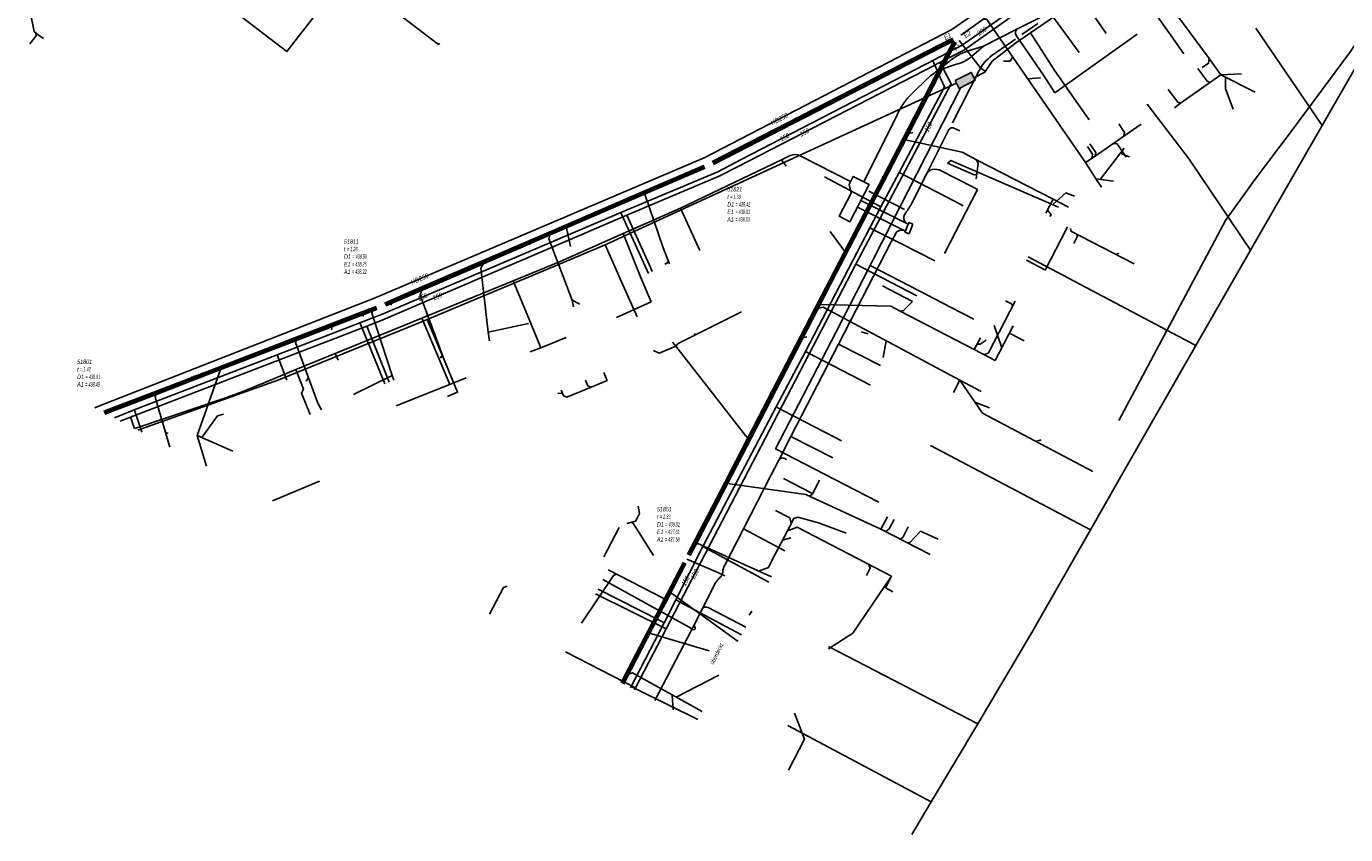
# Model space of a CAD drawing. Header units: metres. Extents: x 2695563 to 2696938, y 1260544 to 1262032.
# Tile 64 of 256: x 2696065 to 2696216, y 1260647 to 1260739. Entities that reach past the tile are written whole.
import ezdxf

# ---------------------------------------------------------------- set-up
doc = ezdxf.new("R2010")
doc.units = ezdxf.units.M
doc.linetypes.add('AUSGEZOGEN', pattern=[0])
for name, color, linetype in [('AW_LK_ Haltung Text', 7, 'AUSGEZOGEN'), ('AW_LK_Ein-Auslauftext', 24, 'AUSGEZOGEN'), ('AW_LK_Haltung', 24, 'AUSGEZOGEN'), ('AW_LK_Normschacht Text', 24, 'AUSGEZOGEN'), ('EW_LK_Bauwerk_FL_Linie_Punkt', 1, 'AUSGEZOGEN'), ('EW_LK_Trasseabs', 1, 'AUSGEZOGEN'), ('EW_LK_Trasserand', 1, 'AUSGEZOGEN'), ('FM_LK_SW_BAUWERK', 94, 'AUSGEZOGEN'), ('FM_LK_SW_TRASSEKANTE', 94, 'AUSGEZOGEN'), ('GA_LK_Leitung', 32, 'AUSGEZOGEN'), ('GA_LK_Leitung_Text', 32, 'AUSGEZOGEN'), ('TV_LK_LEITUNG', 92, 'AUSGEZOGEN'), ('WA_LK_Leitung', 171, 'AUSGEZOGEN'), ('WA_LK_Leitung_Text', 171, 'AUSGEZOGEN')]:
    doc.layers.add(name, color=color, linetype=linetype)
doc.styles.add('ARIAL', font='arial.ttf')
pattern_1 = [(0, (2708005, 1273150), (6075, 6075), [6075, -6075]), (90, (2708005, 1273150), (-6075, 6075), [6075, -6075])]

# ---------------------------------------------------------------- blocks, each defined once
blk = doc.blocks.new('COMPLEXOBJECT_1622')
at = {"layer": 'EW_LK_Trasserand', "color": 1, "linetype": 'AUSGEZOGEN', "transparency": 33554687}
for points in [[(6172.27, 10736.16), (6173.66, 10737.34), (6172.04, 10736.83)], [(6170.1, 10735.88), (6168.41, 10734.55), (6170.78, 10735.34)]]:
    blk.add_lwpolyline(points, dxfattribs=at)
for centre, radius, start, end in [((6173.34, 10731.75), 5.24, 104.2859, 128.1347), ((6169.49, 10739.43), 4.3, 287.5685, 310.3109)]:
    blk.add_arc(centre, radius, start, end, dxfattribs=at)
blk = doc.blocks.new('COMPLEXOBJECT_2062')
at = {"layer": 'EW_LK_Trasseabs', "color": 1, "linetype": 'AUSGEZOGEN', "transparency": 33554687}
for p, q in [((6144.07, 10678.02), (6146.23, 10682.17)), ((6141.53, 10673.07), (6143.04, 10676.01))]:
    blk.add_line(p, q, dxfattribs=at)
for centre, radius, start, end in [((6143, 10677.28), 0.855, 307.9514, 358.8487), ((6145.44, 10677.22), 1.58, 149.5805, 178.628), ((6144.65, 10675.18), 1.81, 128.2633, 152.7173)]:
    blk.add_arc(centre, radius, start, end, dxfattribs=at)
blk = doc.blocks.new('COMPLEXOBJECT_2065')
at = {"layer": 'EW_LK_Trasseabs', "color": 1, "linetype": 'AUSGEZOGEN', "transparency": 33554687}
for centre, radius, start, end in [((6152.63, 10726.58), 14.7, 324.9719, 330.4073), ((6165.3, 10717.7), 0.765, 145.2027, 227.6659)]:
    blk.add_arc(centre, radius, start, end, dxfattribs=at)
blk = doc.blocks.new('COMPLEXOBJECT_2066')
at = {"layer": 'EW_LK_Trasseabs', "color": 1, "linetype": 'AUSGEZOGEN', "transparency": 33554687}
for p, q in [((6165.48, 10731.93), (6167.34, 10733.73)), ((6159.97, 10721.82), (6163.78, 10729.5))]:
    blk.add_line(p, q, dxfattribs=at)
for centre, radius, start, end in [((6176.8, 10722.54), 14.65, 124.9595, 130.2141), ((6170.61, 10726.53), 7.45, 133.5351, 156.4903)]:
    blk.add_arc(centre, radius, start, end, dxfattribs=at)
blk = doc.blocks.new('COMPLEXOBJECT_2067')
at = {"layer": 'EW_LK_Trasseabs', "color": 1, "linetype": 'AUSGEZOGEN', "transparency": 33554687}
blk.add_line((6180.59, 10733.92), (6177.4, 10738.5), dxfattribs=at)
blk.add_arc((6177.88, 10738.84), 0.588, 134.3891, 214.8805, dxfattribs=at)
blk = doc.blocks.new('COMPLEXOBJECT_2087')
at = {"layer": 'EW_LK_Trasseabs', "color": 1, "linetype": 'AUSGEZOGEN', "transparency": 33554687}
blk.add_line((6163.1, 10714.99), (6163.61, 10715.92), dxfattribs=at)
blk.add_arc((6164.31, 10715.52), 0.808, 68.4745, 150.4476, dxfattribs=at)
blk = doc.blocks.new('COMPLEXOBJECT_2088')
at = {"layer": 'EW_LK_Trasseabs', "color": 1, "linetype": 'AUSGEZOGEN', "transparency": 33554687}
blk.add_line((6152.7, 10724.79), (6158.46, 10721.86), dxfattribs=at)
blk.add_arc((6152.1, 10723.72), 1.23, 60.5669, 115.8124, dxfattribs=at)
blk = doc.blocks.new('COMPLEXOBJECT_2089')
at = {"layer": 'EW_LK_Trasseabs', "color": 1, "linetype": 'AUSGEZOGEN', "transparency": 33554687}
blk.add_line((6172.45, 10721.23), (6168.82, 10723.1), dxfattribs=at)
blk.add_arc((6168.12, 10721.74), 1.53, 62.673, 103.4755, dxfattribs=at)
blk = doc.blocks.new('COMPLEXOBJECT_2090')
at = {"layer": 'EW_LK_Trasseabs', "color": 1, "linetype": 'AUSGEZOGEN', "transparency": 33554687}
for centre, radius, start, end in [((6140.52, 10670.82), 0.182, 198.7726, 38.933), ((6141.13, 10671.18), 0.525, 169.0895, 207.5458)]:
    blk.add_arc(centre, radius, start, end, dxfattribs=at)
blk = doc.blocks.new('COMPLEXOBJECT_2105')
at = {"layer": 'EW_LK_Trasseabs', "color": 1, "linetype": 'AUSGEZOGEN', "transparency": 33554687}
for p, q in [((6174.58, 10736.25), (6177.3, 10738.14)), ((6170.1, 10728.59), (6173.07, 10734.42))]:
    blk.add_line(p, q, dxfattribs=at)
blk.add_arc((6177.93, 10731.95), 5.45, 127.9113, 152.9921, dxfattribs=at)
blk = doc.blocks.new('COMPLEXOBJECT_2463')
at = {"layer": 'EW_LK_Trasseabs', "color": 1, "linetype": 'AUSGEZOGEN', "transparency": 33554687}
for p, q in [((6091.17, 10698.76), (6095.06, 10700.37)), ((6076.68, 10693.63), (6087.06, 10697.15))]:
    blk.add_line(p, q, dxfattribs=at)
blk.add_arc((6061.5, 10768.41), 75.7, 289.728, 293.0762, dxfattribs=at)

msp = doc.modelspace()

# ---------------------------------------------------------------- hatches: boundary and pattern name
at = {"layer": 'EW_LK_Bauwerk_FL_Linie_Punkt', "lineweight": 18, "transparency": 33554687}
h = msp.add_hatch(dxfattribs=at)
h.set_pattern_fill('MUSTER', color=1, scale=4050, style=0, pattern_type=2)
h.set_pattern_definition([(0, (2703955, 1269100), (4050, 4050), [4050, -4050]), (90, (2703955, 1269100), (-4050, 4050), [4050, -4050])])
h.paths.add_polyline_path([(2696161.54, 1260721.32), (2696159.74, 1260722.26), (2696159.25, 1260721.33), (2696159.5, 1260720.33), (2696158.13, 1260717.71), (2696159.33, 1260717.08)], flags=0)
h = msp.add_hatch(dxfattribs=at)
h.set_pattern_fill('MUSTER', color=1, scale=2025, style=0, pattern_type=2)
h.set_pattern_definition([(0, (2699905, 1265050), (2025, 2025), [2025, -2025]), (90, (2699905, 1265050), (-2025, 2025), [2025, -2025])])
h.paths.add_polyline_path([(2696166.55, 1260716.8), (2696166.08, 1260716.99), (2696165.64, 1260715.9), (2696166.11, 1260715.71)], flags=0)
at = {"layer": 'EW_LK_Trasserand', "lineweight": 18, "transparency": 33554687}
h = msp.add_hatch(dxfattribs=at)
h.set_pattern_fill('MUSTER', color=1, scale=6075, style=0, pattern_type=2)
h.set_pattern_definition(pattern_1)
h.paths.add_polyline_path([(2696173.01, 1260736.65), (2696172.95, 1260736.63), (2696172.88, 1260736.61), (2696172.81, 1260736.59), (2696172.74, 1260736.57), (2696172.68, 1260736.55), (2696172.61, 1260736.52), (2696172.54, 1260736.5), (2696172.48, 1260736.48), (2696172.41, 1260736.45), (2696172.35, 1260736.43), (2696172.28, 1260736.4), (2696172.22, 1260736.37), (2696172.15, 1260736.34), (2696172.09, 1260736.31), (2696172.02, 1260736.28), (2696171.96, 1260736.25), (2696171.9, 1260736.22), (2696171.84, 1260736.19), (2696171.77, 1260736.15), (2696171.71, 1260736.12), (2696171.65, 1260736.08), (2696171.59, 1260736.05), (2696171.53, 1260736.01), (2696171.47, 1260735.97), (2696171.41, 1260735.94), (2696171.35, 1260735.9), (2696171.3, 1260735.86), (2696171.24, 1260735.82), (2696171.18, 1260735.77), (2696171.13, 1260735.73), (2696171.07, 1260735.69), (2696169.38, 1260734.36), (2696171.75, 1260735.15), (2696171.81, 1260735.16), (2696171.86, 1260735.18), (2696171.91, 1260735.2), (2696171.96, 1260735.22), (2696172.01, 1260735.24), (2696172.07, 1260735.26), (2696172.12, 1260735.28), (2696172.17, 1260735.3), (2696172.22, 1260735.32), (2696172.27, 1260735.35), (2696172.32, 1260735.37), (2696172.37, 1260735.39), (2696172.42, 1260735.42), (2696172.46, 1260735.44), (2696172.51, 1260735.47), (2696172.56, 1260735.5), (2696172.61, 1260735.52), (2696172.66, 1260735.55), (2696172.7, 1260735.58), (2696172.75, 1260735.61), (2696172.8, 1260735.64), (2696172.84, 1260735.67), (2696172.89, 1260735.7), (2696172.93, 1260735.73), (2696172.98, 1260735.76), (2696173.02, 1260735.8), (2696173.07, 1260735.83), (2696173.11, 1260735.86), (2696173.15, 1260735.9), (2696173.2, 1260735.93), (2696173.24, 1260735.97), (2696174.63, 1260737.15)], flags=0)
h = msp.add_hatch(dxfattribs=at)
h.set_pattern_fill('MUSTER', color=1, scale=6075, style=0, pattern_type=2)
h.set_pattern_definition(pattern_1)
h.paths.add_polyline_path([(2696160.6, 1260719.52), (2696160.21, 1260718.76), (2696165.69, 1260716.02), (2696166.01, 1260716.82)], flags=0)
at = {"layer": 'FM_LK_SW_BAUWERK', "transparency": 33554687}
msp.add_hatch(color=7, dxfattribs=at).paths.add_polyline_path([(2696171.38, 1260733.21), (2696171.83, 1260732.32), (2696173.66, 1260733.25), (2696173.21, 1260734.14)])

# ---------------------------------------------------------------- linework, layer by layer
at = {"layer": 'AW_LK_Haltung', "linetype": 'AUSGEZOGEN', "transparency": 33554687}
for p, q in [((2696143.62, 1260723.95), (2696171.09, 1260738.06)), ((2696143.63, 1260723.93), (2696171.1, 1260738.04)), ((2696143.64, 1260723.91), (2696171.1, 1260738.03)), ((2696143.76, 1260723.68), (2696171.22, 1260737.79)), ((2696143.77, 1260723.66), (2696171.23, 1260737.78)), ((2696143.78, 1260723.64), (2696171.24, 1260737.76)), ((2696171.18, 1260737.72), (2696170.48, 1260736.38)), ((2696171.2, 1260737.71), (2696170.5, 1260736.37)), ((2696171.21, 1260737.7), (2696170.51, 1260736.36)), ((2696171.45, 1260737.58), (2696170.75, 1260736.24)), ((2696171.46, 1260737.57), (2696170.76, 1260736.23)), ((2696171.48, 1260737.56), (2696170.78, 1260736.22)), ((2696170.48, 1260736.38), (2696166.01, 1260727.75)), ((2696170.5, 1260736.37), (2696166.03, 1260727.74)), ((2696170.51, 1260736.36), (2696166.04, 1260727.73)), ((2696170.75, 1260736.24), (2696166.27, 1260727.61)), ((2696170.76, 1260736.23), (2696166.29, 1260727.6)), ((2696170.78, 1260736.22), (2696166.31, 1260727.59)), ((2696166.01, 1260727.75), (2696157, 1260710.37)), ((2696166.03, 1260727.74), (2696157.02, 1260710.36)), ((2696166.04, 1260727.73), (2696157.04, 1260710.35)), ((2696166.27, 1260727.61), (2696157.27, 1260710.23)), ((2696166.29, 1260727.6), (2696157.29, 1260710.22)), ((2696166.31, 1260727.59), (2696157.3, 1260710.21)), ((2696136.01, 1260720.64), (2696142.67, 1260723.5)), ((2696136.02, 1260720.62), (2696142.67, 1260723.49)), ((2696136.03, 1260720.6), (2696142.68, 1260723.47)), ((2696136.13, 1260720.37), (2696142.78, 1260723.23)), ((2696136.14, 1260720.35), (2696142.79, 1260723.21)), ((2696136.15, 1260720.33), (2696142.8, 1260723.19)), ((2696125.51, 1260716.12), (2696136.01, 1260720.64)), ((2696125.52, 1260716.1), (2696136.02, 1260720.62)), ((2696125.53, 1260716.08), (2696136.03, 1260720.6)), ((2696125.63, 1260715.84), (2696136.13, 1260720.37)), ((2696125.64, 1260715.82), (2696136.14, 1260720.35)), ((2696125.65, 1260715.8), (2696136.15, 1260720.33)), ((2696115.84, 1260711.95), (2696125.51, 1260716.12)), ((2696115.85, 1260711.93), (2696125.52, 1260716.1)), ((2696115.86, 1260711.91), (2696125.53, 1260716.08)), ((2696115.96, 1260711.68), (2696125.63, 1260715.84)), ((2696115.97, 1260711.66), (2696125.64, 1260715.82)), ((2696115.98, 1260711.64), (2696125.65, 1260715.8)), ((2696110.45, 1260709.63), (2696115.84, 1260711.95)), ((2696110.46, 1260709.61), (2696115.85, 1260711.93)), ((2696110.47, 1260709.59), (2696115.86, 1260711.91)), ((2696110.57, 1260709.35), (2696115.96, 1260711.68)), ((2696110.58, 1260709.33), (2696115.97, 1260711.66)), ((2696110.59, 1260709.32), (2696115.98, 1260711.64)), ((2696106.19, 1260707.79), (2696110.45, 1260709.63)), ((2696106.2, 1260707.78), (2696110.46, 1260709.61)), ((2696106.21, 1260707.76), (2696110.47, 1260709.59)), ((2696157, 1260710.37), (2696155.34, 1260707.16)), ((2696157.02, 1260710.36), (2696155.36, 1260707.15)), ((2696157.04, 1260710.35), (2696155.38, 1260707.14)), ((2696157.27, 1260710.23), (2696155.61, 1260707.02)), ((2696157.29, 1260710.22), (2696155.63, 1260707.01)), ((2696157.3, 1260710.21), (2696155.64, 1260707)), ((2696106.31, 1260707.52), (2696110.57, 1260709.35)), ((2696106.32, 1260707.5), (2696110.58, 1260709.33)), ((2696106.33, 1260707.48), (2696110.59, 1260709.32)), ((2696096.18, 1260703.92), (2696104.18, 1260707)), ((2696096.19, 1260703.9), (2696104.19, 1260706.98)), ((2696096.2, 1260703.88), (2696104.19, 1260706.96)), ((2696096.29, 1260703.64), (2696104.29, 1260706.72)), ((2696096.3, 1260703.62), (2696104.29, 1260706.7)), ((2696096.31, 1260703.6), (2696104.3, 1260706.68)), ((2696104.18, 1260707), (2696105.21, 1260707.39)), ((2696104.19, 1260706.98), (2696105.22, 1260707.38)), ((2696104.19, 1260706.96), (2696105.23, 1260707.36)), ((2696104.29, 1260706.72), (2696105.32, 1260707.11)), ((2696104.29, 1260706.7), (2696105.33, 1260707.1)), ((2696104.3, 1260706.68), (2696105.34, 1260707.08)), ((2696155.34, 1260707.16), (2696148.87, 1260694.66)), ((2696155.36, 1260707.15), (2696148.88, 1260694.65)), ((2696155.38, 1260707.14), (2696148.9, 1260694.64)), ((2696155.61, 1260707.02), (2696149.13, 1260694.52)), ((2696155.63, 1260707.01), (2696149.15, 1260694.51)), ((2696155.64, 1260707), (2696149.17, 1260694.5)), ((2696085.74, 1260699.89), (2696096.18, 1260703.92)), ((2696085.75, 1260699.87), (2696096.19, 1260703.9)), ((2696085.75, 1260699.86), (2696096.2, 1260703.88)), ((2696085.85, 1260699.61), (2696096.29, 1260703.64)), ((2696085.85, 1260699.59), (2696096.3, 1260703.62)), ((2696085.86, 1260699.58), (2696096.31, 1260703.6)), ((2696079.99, 1260697.68), (2696085.74, 1260699.89)), ((2696079.99, 1260697.66), (2696085.75, 1260699.87)), ((2696080, 1260697.64), (2696085.75, 1260699.86)), ((2696080.09, 1260697.4), (2696085.85, 1260699.61)), ((2696080.1, 1260697.38), (2696085.85, 1260699.59)), ((2696080.11, 1260697.36), (2696085.86, 1260699.58)), ((2696074.09, 1260695.42), (2696079.99, 1260697.68)), ((2696074.1, 1260695.4), (2696079.99, 1260697.66)), ((2696074.11, 1260695.38), (2696080, 1260697.64)), ((2696074.2, 1260695.14), (2696080.09, 1260697.4)), ((2696074.21, 1260695.12), (2696080.1, 1260697.38)), ((2696074.21, 1260695.1), (2696080.11, 1260697.36)), ((2696148.87, 1260694.66), (2696145.05, 1260687.29)), ((2696148.88, 1260694.65), (2696145.06, 1260687.28)), ((2696148.9, 1260694.64), (2696145.08, 1260687.27)), ((2696149.13, 1260694.52), (2696145.31, 1260687.15)), ((2696149.15, 1260694.51), (2696145.33, 1260687.14)), ((2696149.17, 1260694.5), (2696145.35, 1260687.13)), ((2696145.05, 1260687.29), (2696141.66, 1260680.76)), ((2696145.06, 1260687.28), (2696141.68, 1260680.75)), ((2696145.08, 1260687.27), (2696141.7, 1260680.74)), ((2696145.31, 1260687.15), (2696141.93, 1260680.62)), ((2696145.33, 1260687.14), (2696141.95, 1260680.61)), ((2696145.35, 1260687.13), (2696141.97, 1260680.6)), ((2696141.66, 1260680.76), (2696140.8, 1260679.08)), ((2696141.68, 1260680.75), (2696140.82, 1260679.07)), ((2696141.7, 1260680.74), (2696140.83, 1260679.06)), ((2696141.93, 1260680.62), (2696141.07, 1260678.94)), ((2696141.95, 1260680.61), (2696141.08, 1260678.93)), ((2696141.97, 1260680.6), (2696141.1, 1260678.93)), ((2696140.32, 1260678.19), (2696137.95, 1260673.59)), ((2696140.33, 1260678.18), (2696137.97, 1260673.58)), ((2696140.35, 1260678.17), (2696137.99, 1260673.57)), ((2696140.58, 1260678.05), (2696138.22, 1260673.45)), ((2696140.6, 1260678.04), (2696138.24, 1260673.44)), ((2696140.62, 1260678.03), (2696138.26, 1260673.43)), ((2696137.95, 1260673.59), (2696137.73, 1260673.15)), ((2696137.97, 1260673.58), (2696137.74, 1260673.14)), ((2696137.99, 1260673.57), (2696137.76, 1260673.13)), ((2696138.22, 1260673.45), (2696137.99, 1260673.01)), ((2696138.24, 1260673.44), (2696138.01, 1260673)), ((2696138.26, 1260673.43), (2696138.03, 1260672.99)), ((2696137.73, 1260673.15), (2696133.45, 1260664.88)), ((2696137.74, 1260673.14), (2696133.47, 1260664.87)), ((2696137.76, 1260673.13), (2696133.49, 1260664.86)), ((2696137.99, 1260673.01), (2696133.72, 1260664.74)), ((2696138.01, 1260673), (2696133.73, 1260664.74)), ((2696138.03, 1260672.99), (2696133.75, 1260664.73)), ((2696133.45, 1260664.88), (2696133.2, 1260664.4)), ((2696133.47, 1260664.87), (2696133.22, 1260664.4)), ((2696133.49, 1260664.86), (2696133.24, 1260664.39)), ((2696133.72, 1260664.74), (2696133.47, 1260664.27)), ((2696133.73, 1260664.74), (2696133.49, 1260664.26)), ((2696133.75, 1260664.73), (2696133.5, 1260664.25))]:
    msp.add_line(p, q, dxfattribs=at)
at = {"layer": 'AW_LK_Haltung', "color": 255, "transparency": 33554687}
for p, q in [((2696143.7, 1260723.8), (2696171.16, 1260737.91)), ((2696171.33, 1260737.64), (2696170.63, 1260736.3)), ((2696170.63, 1260736.3), (2696166.16, 1260727.67)), ((2696166.16, 1260727.67), (2696157.15, 1260710.29)), ((2696136.08, 1260720.49), (2696142.73, 1260723.35)), ((2696125.58, 1260715.96), (2696136.08, 1260720.49)), ((2696115.91, 1260711.79), (2696125.58, 1260715.96)), ((2696110.52, 1260709.47), (2696115.91, 1260711.79)), ((2696157.15, 1260710.29), (2696155.49, 1260707.08)), ((2696106.26, 1260707.64), (2696110.52, 1260709.47)), ((2696096.25, 1260703.76), (2696104.24, 1260706.84)), ((2696104.24, 1260706.84), (2696105.28, 1260707.24)), ((2696155.49, 1260707.08), (2696149.02, 1260694.58)), ((2696085.8, 1260699.73), (2696096.25, 1260703.76)), ((2696080.05, 1260697.52), (2696085.8, 1260699.73)), ((2696074.15, 1260695.26), (2696080.05, 1260697.52)), ((2696149.02, 1260694.58), (2696145.2, 1260687.21)), ((2696145.2, 1260687.21), (2696141.81, 1260680.68)), ((2696141.81, 1260680.68), (2696140.95, 1260679)), ((2696140.47, 1260678.11), (2696138.1, 1260673.51)), ((2696138.1, 1260673.51), (2696137.88, 1260673.07)), ((2696137.88, 1260673.07), (2696133.6, 1260664.8)), ((2696133.6, 1260664.8), (2696133.35, 1260664.33))]:
    msp.add_line(p, q, dxfattribs=at)
at = {"layer": 'AW_LK_Haltung', "color": 24, "linetype": 'AUSGEZOGEN', "transparency": 33554687}
for p, q in [((2696174.23, 1260734.71), (2696171.84, 1260737.78)), ((2696174.88, 1260734.2), (2696174.23, 1260734.71)), ((2696204.11, 1260733.99), (2696201.75, 1260733.87)), ((2696205.65, 1260731.9), (2696201.75, 1260733.87)), ((2696181.11, 1260733.51), (2696179.67, 1260733.43)), ((2696202.25, 1260732.27), (2696202.25, 1260733.62)), ((2696203.15, 1260729.93), (2696202.25, 1260732.27)), ((2696196.42, 1260730.11), (2696197.13, 1260730.62)), ((2696192.64, 1260728.22), (2696190.66, 1260726.86)), ((2696166.54, 1260727.27), (2696166.05, 1260727.15)), ((2696190.66, 1260726.86), (2696187.37, 1260724.59)), ((2696190.67, 1260725.5), (2696187.95, 1260721.92)), ((2696187.37, 1260724.59), (2696186.28, 1260723.84)), ((2696187.14, 1260722.47), (2696186.28, 1260723.84)), ((2696189.48, 1260721.71), (2696187.46, 1260721.98)), ((2696138, 1260714.12), (2696135.9, 1260720.25)), ((2696181.73, 1260718.05), (2696182.56, 1260719.65)), ((2696184.34, 1260718.73), (2696182.56, 1260719.65)), ((2696127.41, 1260714.24), (2696126.95, 1260716.39)), ((2696157.08, 1260715.98), (2696158.76, 1260713.7)), ((2696181.67, 1260711.56), (2696184.1, 1260716.27)), ((2696184.1, 1260716.27), (2696184.21, 1260716.5)), ((2696138.74, 1260712.26), (2696138, 1260714.12)), ((2696179.51, 1260712.68), (2696181.68, 1260711.56)), ((2696190.07, 1260713.48), (2696189.79, 1260713.34)), ((2696163.09, 1260709.74), (2696166.51, 1260707.97)), ((2696127.75, 1260707.36), (2696127.61, 1260708.11)), ((2696128.48, 1260707.67), (2696127.61, 1260708.11)), ((2696106.95, 1260707.55), (2696106.97, 1260707.77)), ((2696100.11, 1260704.72), (2696100.18, 1260705.11)), ((2696103.73, 1260706.25), (2696103.76, 1260706.49)), ((2696122.62, 1260705.46), (2696118, 1260704.47)), ((2696175.82, 1260705.23), (2696176.71, 1260702.66)), ((2696178.02, 1260705.2), (2696175.96, 1260701.22)), ((2696118.18, 1260703.47), (2696118, 1260704.47)), ((2696141.71, 1260704.3), (2696141.54, 1260704.07)), ((2696154.44, 1260703.94), (2696153.96, 1260703.81)), ((2696160.63, 1260704.5), (2696161.42, 1260704.26)), ((2696174.26, 1260703.8), (2696173.56, 1260702.47)), ((2696163.14, 1260701.57), (2696163.48, 1260703.49)), ((2696175.96, 1260701.22), (2696173.56, 1260702.47)), ((2696084.76, 1260692.67), (2696087.43, 1260700.2)), ((2696097.23, 1260698.86), (2696097.48, 1260699.29)), ((2696102.64, 1260697.33), (2696107.04, 1260699.5)), ((2696107.24, 1260698.97), (2696107.04, 1260699.5)), ((2696131.6, 1260698.93), (2696131.22, 1260699.85)), ((2696125.98, 1260697.5), (2696126.51, 1260697.45)), ((2696171.19, 1260697.56), (2696171.92, 1260698.98)), ((2696174.35, 1260697.68), (2696171.92, 1260698.98)), ((2696174.49, 1260695.19), (2696171.92, 1260698.98)), ((2696098.96, 1260695.59), (2696098.56, 1260696.35)), ((2696175.29, 1260695.81), (2696173.62, 1260696.47)), ((2696087.1, 1260694.89), (2696085.3, 1260692.44)), ((2696087.77, 1260695.11), (2696087.1, 1260694.89)), ((2696187.11, 1260688.55), (2696174.49, 1260695.19)), ((2696081.16, 1260693), (2696081.47, 1260692.88)), ((2696085.84, 1260689.16), (2696084.76, 1260692.67)), ((2696088.85, 1260690.86), (2696084.76, 1260692.67)), ((2696181.21, 1260692.18), (2696180.6, 1260691.98)), ((2696158.94, 1260681.49), (2696155.77, 1260682.67)), ((2696163.63, 1260683.38), (2696162.89, 1260681.96)), ((2696132.98, 1260682.14), (2696131.25, 1260678.81)), ((2696152.59, 1260680.98), (2696151.65, 1260680.69)), ((2696168.53, 1260679.04), (2696162.89, 1260681.96)), ((2696144.25, 1260677), (2696140.7, 1260678.52)), ((2696145.07, 1260676.63), (2696144.25, 1260677)), ((2696159.67, 1260670.06), (2696164.11, 1260676.59)), ((2696163.42, 1260675.26), (2696164.11, 1260676.59)), ((2696164.26, 1260674.8), (2696163.42, 1260675.26)), ((2696148.13, 1260672.57), (2696147.85, 1260672.11)), ((2696156.89, 1260668.28), (2696159.67, 1260670.06)), ((2696144.39, 1260665.28), (2696139.51, 1260662.75)), ((2696139.14, 1260661.3), (2696139.06, 1260663))]:
    msp.add_line(p, q, dxfattribs=at)
for points in [[(2696205.94, 1260762), (2696189.57, 1260750.62), (2696174.54, 1260740.18), (2696172.01, 1260738.4)], [(2696201.75, 1260733.87), (2696200.39, 1260735.72), (2696194.54, 1260743.71), (2696194.43, 1260743.87), (2696192.09, 1260744.25), (2696191.89, 1260744.29), (2696190.89, 1260744.74)], [(2696067.2, 1260738.04), (2696066.61, 1260738.45), (2696066.16, 1260738.81), (2696065.25, 1260743.16)], [(2696112.45, 1260737.49), (2696112.33, 1260737.32), (2696105.15, 1260742.86), (2696105.38, 1260743.15)], [(2696186.28, 1260723.84), (2696175, 1260740.21), (2696174.63, 1260740.24)], [(2696065.63, 1260737.4), (2696066.36, 1260738.32), (2696066.33, 1260738.67)], [(2696176.91, 1260735.45), (2696177.66, 1260735.45), (2696177.95, 1260735.93)], [(2696199.6, 1260734.7), (2696200.34, 1260735.2), (2696200.39, 1260735.72)], [(2696195.73, 1260732.21), (2696196.81, 1260730.73), (2696197.13, 1260730.62), (2696201.75, 1260733.87)], [(2696199.11, 1260734.58), (2696200.17, 1260733.13), (2696200.53, 1260733)], [(2696190.06, 1260728.26), (2696190.74, 1260727.28), (2696190.66, 1260726.86)], [(2696182.56, 1260719.65), (2696173.83, 1260724.17), (2696172.16, 1260725.03), (2696165.69, 1260726.44)], [(2696186.48, 1260725.68), (2696187.08, 1260724.82), (2696187.01, 1260724.35)], [(2696186.77, 1260725.98), (2696187.44, 1260725.01), (2696187.37, 1260724.59)], [(2696190.92, 1260724.47), (2696189.89, 1260725.97), (2696189.47, 1260726.04)], [(2696191.31, 1260724.5), (2696190.72, 1260724.7), (2696190.25, 1260724.94)], [(2696183.17, 1260718.76), (2696170.9, 1260724.08), (2696170.5, 1260723.78)], [(2696170.5, 1260723.78), (2696173.56, 1260722.44), (2696173.86, 1260722.51)], [(2696173.79, 1260721.97), (2696174.01, 1260723.72), (2696173.83, 1260724.17)], [(2696188.08, 1260721.03), (2696187.46, 1260721.98), (2696187.14, 1260722.47)], [(2696185, 1260720.01), (2696184.02, 1260720.37), (2696182.54, 1260719.04)], [(2696182.21, 1260717.68), (2696182.33, 1260717.9), (2696181.91, 1260718.4)], [(2696191.84, 1260712.29), (2696184.59, 1260716.02), (2696184.56, 1260716.32)], [(2696184.93, 1260714.6), (2696185.33, 1260715.36), (2696185.29, 1260715.66)], [(2696127.61, 1260708.11), (2696124.96, 1260715.12), (2696125.07, 1260715.57)], [(2696138.19, 1260712.22), (2696138.48, 1260712.35), (2696138.59, 1260712.62)], [(2696118, 1260704.47), (2696117.16, 1260711.76), (2696117.44, 1260712.28)], [(2696112.99, 1260701.3), (2696110.25, 1260708.71), (2696110.43, 1260709.27)], [(2696177.12, 1260708.05), (2696177.81, 1260707.69), (2696177.94, 1260707.46)], [(2696107.04, 1260699.5), (2696104.71, 1260706.64), (2696104.8, 1260706.89)], [(2696146.97, 1260706.8), (2696139.74, 1260703.16), (2696139.45, 1260702.87)], [(2696171.92, 1260698.98), (2696163.21, 1260703.64), (2696156.3, 1260707.33), (2696155.7, 1260707.18)], [(2696173.56, 1260702.47), (2696165.09, 1260706.87), (2696164.03, 1260707.43), (2696155.93, 1260707.62)], [(2696166.51, 1260707.97), (2696165.48, 1260706.94), (2696165.09, 1260706.87)], [(2696178.23, 1260708), (2696175.19, 1260702.12), (2696174.7, 1260701.88)], [(2696098.56, 1260696.35), (2696096.01, 1260703.28), (2696096.12, 1260703.55)], [(2696174.92, 1260703.55), (2696174.22, 1260703.1), (2696173.89, 1260703.09)], [(2696179.26, 1260703.46), (2696177.72, 1260704.26), (2696177.52, 1260704.24)], [(2696136.92, 1260702.38), (2696137.55, 1260702.08), (2696139.45, 1260702.87)], [(2696139.08, 1260703.34), (2696139.45, 1260702.87), (2696147.68, 1260692.32)], [(2696112.65, 1260701.48), (2696112.6, 1260701.6), (2696112.79, 1260701.83)], [(2696126.35, 1260697.84), (2696126.62, 1260697.19), (2696127.01, 1260697.03), (2696129.78, 1260698.17), (2696131.6, 1260698.93)], [(2696129.12, 1260698.98), (2696129.39, 1260698.33), (2696129.78, 1260698.17)], [(2696081.66, 1260691.34), (2696079.95, 1260697.03), (2696080.07, 1260697.37)], [(2696162.89, 1260681.96), (2696154.32, 1260685.9), (2696145.36, 1260687.19)], [(2696151.75, 1260687.74), (2696154.93, 1260686.09), (2696155.03, 1260685.92)], [(2696155.88, 1260687.56), (2696155.03, 1260685.92), (2696154.7, 1260685.73)], [(2696135.15, 1260684.58), (2696135.31, 1260683.75), (2696135.08, 1260683.3)], [(2696150.86, 1260684.1), (2696152.48, 1260683.26), (2696152.65, 1260682.63)], [(2696135.07, 1260683.3), (2696134.85, 1260682.86), (2696133.88, 1260682.61)], [(2696136.92, 1260678.93), (2696134.63, 1260682.57), (2696134.38, 1260682.74)], [(2696155.77, 1260682.67), (2696153.4, 1260683.34), (2696152.93, 1260683.16), (2696152.21, 1260681.77)], [(2696164.4, 1260683.06), (2696163.83, 1260681.99), (2696163.44, 1260681.68)], [(2696164.11, 1260676.59), (2696153.32, 1260682.18), (2696152.21, 1260681.77), (2696150.4, 1260678.28), (2696150.04, 1260677.57), (2696148.89, 1260677.17)], [(2696166, 1260682.21), (2696165.39, 1260681.02), (2696165.11, 1260680.81)], [(2696169.44, 1260680.8), (2696167.41, 1260681.71), (2696166.22, 1260680.45), (2696165.93, 1260680.39)], [(2696150.38, 1260676.49), (2696141.97, 1260680.31), (2696141.74, 1260680.23)], [(2696161.23, 1260676.66), (2696161.67, 1260677.5), (2696161.53, 1260677.93)], [(2696128.69, 1260671.22), (2696132.35, 1260676.66), (2696132.66, 1260676.82)], [(2696131.71, 1260677.31), (2696138, 1260674.07), (2696138.07, 1260673.8)], [(2696120.19, 1260675.45), (2696119.77, 1260675.29), (2696118.18, 1260672.25)], [(2696146.57, 1260669.11), (2696139.02, 1260674.61), (2696138.79, 1260674.54)], [(2696143.27, 1260668.07), (2696136.7, 1260670.01), (2696136.5, 1260670.1)], [(2696142.45, 1260661.11), (2696134.5, 1260665.55), (2696134.08, 1260665.4)], [(2696153, 1260660.92), (2696154.17, 1260657.95), (2696152.33, 1260654.41)]]:
    msp.add_lwpolyline(points, dxfattribs=at)
at = {"layer": 'EW_LK_Bauwerk_FL_Linie_Punkt', "color": 1, "linetype": 'AUSGEZOGEN', "transparency": 33554687}
for points in [[(2696161.54, 1260721.32), (2696159.74, 1260722.26), (2696159.25, 1260721.33), (2696159.5, 1260720.33), (2696158.13, 1260717.71), (2696159.33, 1260717.08), (2696161.54, 1260721.32)], [(2696166.55, 1260716.8), (2696166.08, 1260716.99), (2696165.64, 1260715.9), (2696166.11, 1260715.71), (2696166.55, 1260716.8)]]:
    msp.add_lwpolyline(points, close=True, dxfattribs=at)
at = {"layer": 'EW_LK_Trasseabs', "color": 1, "linetype": 'AUSGEZOGEN', "transparency": 33554687}
for p, q in [((2696178.44, 1260739.07), (2696182.01, 1260740.86)), ((2696178.99, 1260738.48), (2696180.81, 1260739.72)), ((2696174.63, 1260737.15), (2696178.44, 1260739.07)), ((2696182.78, 1260731.83), (2696192.19, 1260738.52)), ((2696181.56, 1260733.73), (2696182.78, 1260731.83)), ((2696171.23, 1260727.79), (2696171.9, 1260727.47)), ((2696168.14, 1260722.59), (2696170.62, 1260727.55)), ((2696151.55, 1260724.15), (2696152.53, 1260724.64)), ((2696140, 1260718.65), (2696151.55, 1260724.15)), ((2696152.05, 1260723.45), (2696151.55, 1260724.15)), ((2696166.38, 1260719.13), (2696168.14, 1260722.59)), ((2696161.5, 1260720.57), (2696165.58, 1260718.47)), ((2696170.15, 1260713.44), (2696173.91, 1260720.78)), ((2696173.91, 1260720.78), (2696173.42, 1260721.04)), ((2696133.43, 1260715.74), (2696140, 1260718.65)), ((2696142.2, 1260713.8), (2696140, 1260718.65)), ((2696126.17, 1260712.51), (2696133.43, 1260715.74)), ((2696135.42, 1260710.77), (2696133.43, 1260715.74)), ((2696158.05, 1260703.1), (2696164.07, 1260714.8)), ((2696120.86, 1260710.34), (2696126.17, 1260712.51)), ((2696110.44, 1260706.08), (2696120.86, 1260710.34)), ((2696122.94, 1260705.39), (2696120.86, 1260710.34)), ((2696136.63, 1260707.93), (2696135.42, 1260710.77)), ((2696132.68, 1260706.15), (2696136.63, 1260707.93)), ((2696100.55, 1260702.03), (2696110.44, 1260706.08)), ((2696112.52, 1260701.11), (2696110.44, 1260706.08)), ((2696124.04, 1260702.68), (2696122.94, 1260705.39)), ((2696124.04, 1260702.68), (2696126.94, 1260703.85)), ((2696096.03, 1260700.18), (2696100.55, 1260702.03)), ((2696100.86, 1260701.27), (2696100.55, 1260702.03)), ((2696122.83, 1260702.2), (2696124.04, 1260702.68)), ((2696152.6, 1260692.56), (2696158.05, 1260703.1)), ((2696162.86, 1260700.65), (2696158.05, 1260703.1)), ((2696113.62, 1260698.5), (2696112.52, 1260701.11)), ((2696113.62, 1260698.5), (2696115.5, 1260699.25)), ((2696107.49, 1260696.04), (2696112.56, 1260698.06)), ((2696112.56, 1260698.06), (2696113.62, 1260698.5)), ((2696151.21, 1260689.83), (2696152.6, 1260692.56)), ((2696157.41, 1260690.11), (2696152.6, 1260692.56)), ((2696150.36, 1260688.18), (2696151.21, 1260689.83)), ((2696147.2, 1260681.99), (2696150.36, 1260688.18)), ((2696151.93, 1260679.48), (2696147.2, 1260681.99)), ((2696141.32, 1260670.57), (2696131.12, 1260676.2)), ((2696141.58, 1260671.09), (2696142.5, 1260672.88)), ((2696147.44, 1260670.75), (2696143.14, 1260673)), ((2696137.07, 1260662.39), (2696141.32, 1260670.57)), ((2696141.32, 1260670.57), (2696141.58, 1260671.09))]:
    msp.add_line(p, q, dxfattribs=at)
msp.add_lwpolyline([(2696097.67, 1260695.07), (2696096.7, 1260697.49), (2696096.93, 1260697.96), (2696096.03, 1260700.18)], dxfattribs=at)
for centre, radius, start, end in [((2696171.04, 1260727.38), 0.45, 65.1552, 158.1544), ((2696168.94, 1260722.15), 0.914, 103.3619, 151.6351), ((2696151.68, 1260689.54), 0.551, 37.4398, 148.9827), ((2696142.9, 1260672.54), 0.52, 62.4869, 139.8565)]:
    msp.add_arc(centre, radius, start, end, dxfattribs=at)
at = {"layer": 'EW_LK_Trasserand', "color": 1, "linetype": 'AUSGEZOGEN', "transparency": 33554687}
msp.add_lwpolyline([(2696160.6, 1260719.52), (2696160.21, 1260718.76), (2696165.69, 1260716.02), (2696166.01, 1260716.82), (2696160.6, 1260719.52)], close=True, dxfattribs=at)
at = {"layer": 'FM_LK_SW_BAUWERK', "color": 94, "transparency": 33554687}
msp.add_lwpolyline([(2696171.38, 1260733.21), (2696171.83, 1260732.32), (2696173.66, 1260733.25), (2696173.21, 1260734.14), (2696171.38, 1260733.21)], close=True, dxfattribs=at)
at = {"layer": 'FM_LK_SW_TRASSEKANTE', "color": 94, "linetype": 'AUSGEZOGEN', "transparency": 33554687}
for p, q in [((2696190.66, 1260745.99), (2696179.98, 1260738.67)), ((2696171.53, 1260732.91), (2696131.37, 1260714.43)), ((2696209.9, 1260727.56), (2696205.66, 1260721.94))]:
    msp.add_line(p, q, dxfattribs=at)
for points in [[(2696226.44, 1260754.87), (2696227.85, 1260753.82), (2696216.54, 1260736.53), (2696209.9, 1260727.56)], [(2696190.66, 1260745.99), (2696193.48, 1260741.98), (2696195.78, 1260738.71), (2696197.51, 1260736.26)], [(2696173.52, 1260733.53), (2696174.77, 1260734.17), (2696175.59, 1260735.44), (2696178.26, 1260737.47), (2696179.98, 1260738.67)], [(2696186.68, 1260728.71), (2696184.96, 1260731.17), (2696182.68, 1260734.45), (2696179.98, 1260738.67)], [(2696161.68, 1260712.07), (2696162.02, 1260712.78), (2696172.04, 1260732.43)], [(2696205.66, 1260721.94), (2696202.27, 1260717.23), (2696190.06, 1260694.36)], [(2696131.37, 1260714.43), (2696125.97, 1260712.17), (2696111.06, 1260705.92)], [(2696131.37, 1260714.43), (2696133.42, 1260709.87), (2696135.06, 1260706.22)], [(2696161.68, 1260712.07), (2696157.77, 1260704.51), (2696150.85, 1260691.13), (2696156.44, 1260688.24), (2696159.99, 1260686.4), (2696162.66, 1260685.02)], [(2696173.5, 1260705.95), (2696170.83, 1260707.33), (2696167.28, 1260709.17), (2696161.68, 1260712.07)], [(2696078, 1260693.25), (2696094.09, 1260699.01), (2696109.96, 1260705.46), (2696111.06, 1260705.92)], [(2696113.38, 1260697.13), (2696114.53, 1260697.61), (2696112.99, 1260701.31), (2696111.06, 1260705.92)]]:
    msp.add_lwpolyline(points, dxfattribs=at)
at = {"layer": 'GA_LK_Leitung', "color": 32, "linetype": 'AUSGEZOGEN', "transparency": 33554687}
for p, q in [((2696160.02, 1260712.24), (2696167, 1260708.63)), ((2696077.15, 1260694.76), (2696077.6, 1260693.46)), ((2696130.3, 1260674.56), (2696138.37, 1260670.56)), ((2696126.87, 1260667.92), (2696134.86, 1260663.82))]:
    msp.add_line(p, q, dxfattribs=at)
for points in [[(2696169.64, 1260735.29), (2696172.45, 1260736.74), (2696184.19, 1260745.05), (2696197.93, 1260754.75), (2696206.02, 1260760.49), (2696211.24, 1260764.19)], [(2696073.06, 1260695.83), (2696073.22, 1260695.89), (2696105.1, 1260708.39), (2696125.25, 1260716.95), (2696142.7, 1260724.37), (2696171, 1260739.04), (2696186.9, 1260750.1), (2696187.74, 1260750.68)], [(2696184.19, 1260745.05), (2696185.85, 1260742.64), (2696188.13, 1260739.33), (2696188.64, 1260738.58)], [(2696169.64, 1260735.29), (2696169.84, 1260734.9), (2696170.92, 1260732.85), (2696160.02, 1260712.24), (2696138.37, 1260670.56), (2696134.86, 1260663.82), (2696134.75, 1260663.6)], [(2696169.64, 1260735.29), (2696169.37, 1260735.15), (2696169.12, 1260735.02), (2696146.49, 1260723.35)], [(2696146.49, 1260723.35), (2696144.47, 1260722.31), (2696133.85, 1260717.83), (2696126.32, 1260714.6), (2696105.72, 1260705.76), (2696104.14, 1260705.15), (2696077.15, 1260694.76), (2696075.97, 1260694.31)], [(2696133.85, 1260717.83), (2696136.44, 1260712.11), (2696136.77, 1260711.38)], [(2696104.14, 1260705.15), (2696106.35, 1260699.61), (2696106.69, 1260698.75)]]:
    msp.add_lwpolyline(points, dxfattribs=at)
at = {"layer": 'TV_LK_LEITUNG', "color": 92, "linetype": 'AUSGEZOGEN', "transparency": 33554687}
for p, q in [((2696205.73, 1260739.2), (2696213.31, 1260728.08)), ((2696205.12, 1260713.84), (2696213.31, 1260728.08)), ((2696179.71, 1260713.06), (2696198.88, 1260702.94)), ((2696198.88, 1260702.94), (2696205.12, 1260713.84)), ((2696191.69, 1260690.36), (2696198.88, 1260702.94)), ((2696186.85, 1260681.87), (2696168.55, 1260691.5)), ((2696186.85, 1260681.87), (2696191.69, 1260690.36)), ((2696093.39, 1260685.21), (2696098.74, 1260687.43)), ((2696180.15, 1260670.13), (2696186.85, 1260681.87)), ((2696173.95, 1260659.72), (2696180.15, 1260670.13)), ((2696173.95, 1260659.72), (2696156.92, 1260668.56)), ((2696168.64, 1260650.79), (2696152.27, 1260659.51)), ((2696168.64, 1260650.79), (2696173.95, 1260659.72)), ((2696166.41, 1260647.05), (2696168.64, 1260650.79))]:
    msp.add_line(p, q, dxfattribs=at)
for points in [[(2696213.31, 1260728.08), (2696226.05, 1260750.25), (2696217.27, 1260759.81), (2696218.83, 1260762.4), (2696214.01, 1260768.61), (2696222.17, 1260775)], [(2696106.76, 1260751.67), (2696106.27, 1260751.06), (2696095.02, 1260736.55), (2696083.87, 1260745.1)], [(2696205.12, 1260713.84), (2696198.11, 1260724.24), (2696193.32, 1260730.52)]]:
    msp.add_lwpolyline(points, dxfattribs=at)
at = {"layer": 'WA_LK_Leitung', "color": 7, "linetype": 'AUSGEZOGEN', "transparency": 33554687}
for p, q in [((2696162.88, 1260718.79), (2696156.43, 1260722.22)), ((2696093.9, 1260701.89), (2696095.01, 1260698.99)), ((2696145.95, 1260678.14), (2696150.08, 1260675.91))]:
    msp.add_line(p, q, dxfattribs=at)
for points in [[(2696211.09, 1260764.86), (2696202.41, 1260758.61), (2696197.98, 1260755.55), (2696185.07, 1260746.41), (2696180.57, 1260743.21), (2696172.17, 1260737.26), (2696169.72, 1260735.98), (2696168.82, 1260735.51)], [(2696180.57, 1260743.21), (2696180.79, 1260742.9), (2696181.16, 1260742.4), (2696185.55, 1260736.43)], [(2696168.82, 1260735.51), (2696169.17, 1260734.72), (2696169.72, 1260733.49), (2696170.16, 1260732.5), (2696164.97, 1260722.7), (2696162.88, 1260718.79), (2696161.63, 1260716.39), (2696154.27, 1260702.26), (2696150.91, 1260695.93), (2696142.56, 1260679.97), (2696139.47, 1260673.89), (2696138.13, 1260671.24), (2696134.36, 1260663.98), (2696134.29, 1260663.84)], [(2696168.82, 1260735.51), (2696168.48, 1260735.33), (2696167.89, 1260735.02), (2696146.92, 1260724.18)], [(2696146.92, 1260724.18), (2696144.25, 1260722.8), (2696133.18, 1260718.12), (2696106.02, 1260706.56), (2696103.35, 1260705.53), (2696093.9, 1260701.89), (2696077.58, 1260695.59), (2696075.31, 1260694.66)], [(2696164.97, 1260722.7), (2696165.84, 1260722.25), (2696171.3, 1260719.42), (2696172.31, 1260718.9)], [(2696133.18, 1260718.12), (2696133.26, 1260717.95), (2696136.32, 1260711.17)], [(2696161.63, 1260716.39), (2696162.51, 1260715.94), (2696165.01, 1260714.67)], [(2696165.01, 1260714.67), (2696165.16, 1260714.59), (2696169.06, 1260712.61)], [(2696103.35, 1260705.53), (2696103.42, 1260705.36), (2696106.22, 1260698.55)], [(2696154.27, 1260702.26), (2696155.14, 1260701.81), (2696161.7, 1260698.4)], [(2696077.58, 1260695.59), (2696077.64, 1260695.42), (2696078.43, 1260693.03)], [(2696150.91, 1260695.93), (2696151.78, 1260695.48), (2696157.68, 1260692.41), (2696158.4, 1260692.03)], [(2696142.56, 1260679.97), (2696143.4, 1260679.52), (2696145.44, 1260678.42), (2696145.64, 1260678.31), (2696145.78, 1260678.23), (2696145.95, 1260678.14)], [(2696138.13, 1260671.24), (2696137.69, 1260671.47), (2696130.58, 1260675.11)], [(2696139.47, 1260673.89), (2696140.39, 1260673.4), (2696146.97, 1260669.89)], [(2696134.36, 1260663.98), (2696135.13, 1260663.6), (2696141.98, 1260660.22)]]:
    msp.add_lwpolyline(points, dxfattribs=at)

# ---------------------------------------------------------------- block references
at = {"layer": 'EW_LK_Trasseabs', "color": 1, "linetype": 'AUSGEZOGEN', "lineweight": -3, "transparency": 33554687}
for name in ['COMPLEXOBJECT_2067', 'COMPLEXOBJECT_2105', 'COMPLEXOBJECT_2066', 'COMPLEXOBJECT_2088', 'COMPLEXOBJECT_2089', 'COMPLEXOBJECT_2065', 'COMPLEXOBJECT_2087', 'COMPLEXOBJECT_2463', 'COMPLEXOBJECT_2062', 'COMPLEXOBJECT_2090']:
    msp.add_blockref(name, (2690000.97, 1249999.81), dxfattribs=at)
at = {"layer": 'EW_LK_Trasserand', "color": 1, "linetype": 'AUSGEZOGEN', "lineweight": -3, "transparency": 33554687}
msp.add_blockref('COMPLEXOBJECT_1622', (2690000.97, 1249999.81), dxfattribs=at)

# ---------------------------------------------------------------- texts
at = {"layer": 'AW_LK_ Haltung Text', "color": 24, "transparency": 33554687, "char_height": 0.5571, "width": 2.4894, "attachment_point": 5, "style": 'ARIAL'}
for s, insert, rotation in [('\\A1;{\\fArial|i1|b0;\\H0.557054;\\W0.700000;\\C24;> \\W0.490000;300 NB}\\P', (2696153.39, 1260728.79), 26.9811), ('\\A1;{\\fArial|i1|b0;\\H0.557054;\\W0.700000;\\C24;> \\W0.490000;300 NB}\\P', (2696121.99, 1260714.4), 23.706), ('\\A1;{\\fArial|i1|b0;\\H0.557054;\\W0.700000;\\C24;> \\W0.490000;300 NB}\\P', (2696084.54, 1260699.27), 20.2662), ('\\A1;{\\fArial|i1|b0;\\H0.557054;\\W0.700000;\\C24;< \\W0.490000;300 NB}\\P', (2696150.56, 1260697.57), 62.5833)]:
    msp.add_mtext(s, dxfattribs=dict(at, insert=insert, rotation=rotation))
at = {"layer": 'AW_LK_Ein-Auslauftext', "color": 24, "transparency": 33554687, "char_height": 0.5571, "attachment_point": 7, "style": 'ARIAL'}
for s, insert, width, rotation in [('\\A1;{\\fArial|i1|b0;\\H0.557054;\\W0.700000;\\C24;E1}\\P', (2696170.26, 1260737.84), 0.8554, 27.1755), ('\\A1;{\\fArial|i1|b0;\\H0.557054;\\W0.700000;\\C24;E2}\\P', (2696172.57, 1260738.03), 0.8638, 34.803), ('\\A1;{\\fArial|i1|b0;\\H0.557054;\\W0.700000;\\C24;A1}\\P', (2696171.58, 1260736.56), 0.8554, 62.6112)]:
    msp.add_mtext(s, dxfattribs=dict(at, insert=insert, width=width, rotation=rotation))
at = {"layer": 'AW_LK_Normschacht Text', "color": 24, "transparency": 33554687, "char_height": 0.5064, "attachment_point": 1, "line_spacing_factor": 1.024096, "style": 'ARIAL'}
for s, insert, width in [('\\A1;{\\fArial|i1|b0;\\H0.506413;\\W0.694955;\\C24;51821}\\P{\\fArial|i1|b0;\\H0.505000;\\W0.694955;\\C24;t \\W0.486468;= 1.39}\\P{\\fArial|i1|b0;\\H0.505000;\\W0.694955;\\C24;D1 \\W0.486468;= 439.42}\\P{\\fArial|i1|b0;\\H0.505000;\\W0.694955;\\C24;E1 \\W0.486468;= 438.03}\\P{\\fArial|i1|b0;\\H0.505000;\\W0.694955;\\C24;A1 \\W0.486468;= 438.03}\\P', (2696145.34, 1260721.05), 2.8332), ('\\A1;{\\fArial|i1|b0;\\H0.506413;\\W0.695182;\\C24;51811}\\P{\\fArial|i1|b0;\\H0.505000;\\W0.695182;\\C24;t \\W0.486627;= 1.28}\\P{\\fArial|i1|b0;\\H0.505000;\\W0.695182;\\C24;D1 \\W0.486627;= 439.50}\\P{\\fArial|i1|b0;\\H0.505000;\\W0.695182;\\C24;E1 \\W0.486627;= 438.25}\\P{\\fArial|i1|b0;\\H0.505000;\\W0.695182;\\C24;A1 \\W0.486627;= 438.22}\\P', (2696101.54, 1260715.08), 2.8309), ('\\A1;{\\fArial|i1|b0;\\H0.506413;\\W0.693591;\\C24;51801}\\P{\\fArial|i1|b0;\\H0.505000;\\W0.693591;\\C24;t \\W0.485514;= 1.42}\\P{\\fArial|i1|b0;\\H0.505000;\\W0.693591;\\C24;D1 \\W0.485514;= 439.91}\\P{\\fArial|i1|b0;\\H0.505000;\\W0.693591;\\C24;A1 \\W0.485514;= 438.49}\\P', (2696071.06, 1260701.34), 2.8276), ('\\A1;{\\fArial|i1|b0;\\H0.506413;\\W0.694455;\\C24;51851}\\P{\\fArial|i1|b0;\\H0.505000;\\W0.694455;\\C24;t \\W0.486119;= 2.33}\\P{\\fArial|i1|b0;\\H0.505000;\\W0.694455;\\C24;D1 \\W0.486119;= 439.91}\\P{\\fArial|i1|b0;\\H0.505000;\\W0.694455;\\C24;E1 \\W0.486119;= 437.61}\\P{\\fArial|i1|b0;\\H0.505000;\\W0.694455;\\C24;A1 \\W0.486119;= 437.58}\\P', (2696137.3, 1260684.49), 2.8311)]:
    msp.add_mtext(s, dxfattribs=dict(at, insert=insert, width=width))
at = {"layer": 'AW_LK_Normschacht Text', "color": 24, "transparency": 33554687, "insert": (2696143.91, 1260667.81), "char_height": 0.4811, "width": 2.2457, "attachment_point": 2, "rotation": 63.1089, "style": 'ARIAL'}
msp.add_mtext('\\A1;{\\fArial|i1|b0;\\H0.481092;\\W0.700000;\\C24;überdeckt}\\P', dxfattribs=at)
at = {"layer": 'GA_LK_Leitung_Text', "color": 32, "transparency": 33554687, "char_height": 0.5583, "attachment_point": 5, "style": 'ARIAL'}
for s, insert, width, rotation in [('\\A1;{\\fArial|i1|b0;\\H0.558250;\\W0.700000;\\C32;HD250}\\P', (2696151.28, 1260728.81), 1.9094, 27.3915), ('\\A1;{\\fArial|i1|b0;\\H0.558250;\\W0.700000;\\C32;150}\\P', (2696154.15, 1260727.3), 1.1081, 27.2718), ('\\A1;{\\fArial|i1|b0;\\H0.558250;\\W0.700000;\\C32;150}\\P', (2696168.31, 1260727.9), 1.1081, 62.1171), ('\\A1;{\\fArial|i1|b0;\\H0.558250;\\W0.700000;\\C32;HD250}\\P', (2696110.18, 1260710.54), 1.9094, 23.0337), ('\\A1;{\\fArial|i1|b0;\\H0.558250;\\W0.700000;\\C32;150}\\P', (2696112.22, 1260708.55), 1.1081, 23.2083), ('\\A1;{\\fArial|i1|b0;\\H0.558250;\\W0.700000;\\C32;150}\\P', (2696141.61, 1260676.79), 1.1081, 62.5482)]:
    msp.add_mtext(s, dxfattribs=dict(at, insert=insert, width=width, rotation=rotation))
at = {"layer": 'WA_LK_Leitung_Text', "color": 7, "transparency": 33554687, "char_height": 0.5543, "attachment_point": 5, "style": 'ARIAL'}
for s, insert, width, rotation in [('\\A1;{\\fArial|i1|b0;\\H0.554263;\\W0.700000;\\C7;200}\\P', (2696174.43, 1260738.86), 1.1063, 35.2845), ('\\A1;{\\fArial|i1|b0;\\H0.554263;\\W0.700000;\\C7;150}\\P', (2696151.89, 1260726.75), 1.1001, 27.351), ('\\A1;{\\fArial|i1|b0;\\H0.554263;\\W0.700000;\\C7;150}\\P', (2696110.52, 1260708.47), 1.1001, 23.0454), ('\\A1;{\\fArial|i1|b0;\\H0.554263;\\W0.700000;\\C7;150}\\P', (2696140.57, 1260676.05), 1.1001, 62.9883)]:
    msp.add_mtext(s, dxfattribs=dict(at, insert=insert, width=width, rotation=rotation))

doc.saveas('drawing.dxf')
